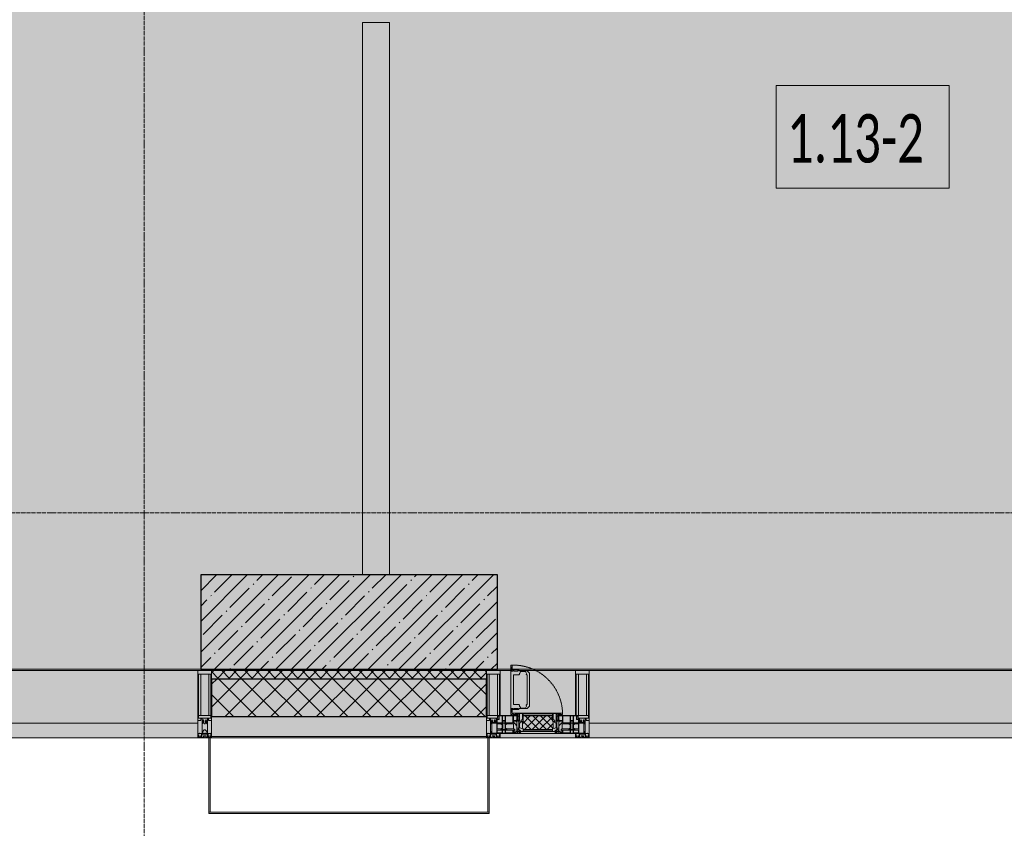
# Model space of a CAD drawing. Header units: millimetres. Extents: x -26894274 to 19789193, y -86687 to 22351.
# Tile 81 of 256: x 69057 to 72707, y -50070 to -47069. Entities that reach past the tile are written whole.
import ezdxf

# ---------------------------------------------------------------- set-up
doc = ezdxf.new("R2010")
doc.units = ezdxf.units.MM
doc.linetypes.add('-D1-02х01', pattern=[3, 2, -1])
doc.linetypes.add('-D1d1-15x02', pattern=[19, 15, -2, 0, -2])
for name, color, linetype, lineweight in [('_0', 7, 'Continuous', 13), ('A-010-A_ROOM', 7, 'Continuous', 18), ('A-200-M_WALL', 7, 'Continuous', 5), ('A-200-M_WALL_INT', 7, 'Continuous', 5), ('A-200-M_WALL_PAT', 7, 'Continuous', 5), ('A-214-M_CURT_WALL', 7, 'Continuous', 5), ('A-215-M_CURT_PANEL', 7, 'Continuous', 5), ('A-230-M_FLOOR', 7, 'Continuous', 5), ('A-280-M_COLUMN', 7, 'Continuous', 5), ('A-314-M_WINDOW', 7, 'Continuous', 5), ('S-280-M_COLUMN', 7, 'Continuous', 5), ('Z-060-M_DETAIL', 7, 'Continuous', 5), ('Оси', 7, 'Continuous', 5)]:
    doc.layers.add(name, color=color, linetype=linetype, lineweight=lineweight)
doc.styles.add('Calibri Light_2', font='Calibri light.ttf', dxfattribs={"width": 0.7, "height": 250})

# ---------------------------------------------------------------- blocks, each defined once
blk = doc.blocks.new('System Panel - A_PAN_Glass-5838532-50_AS_Plan_09')
at = {"layer": 'A-215-M_CURT_PANEL'}
for p, q in [((1305, 55), (-1305, 55)), ((-1305, 55), (-1305, 0)), ((1305, 0), (1305, 55)), ((-1305, 0), (1305, 0))]:
    blk.add_line(p, q, dxfattribs=at)
blk = doc.blocks.new('Rectangular Mullion - R_StandardFrame_50Wx250H-5694969-50_AS_Plan_09')
at = {"layer": 'A-214-M_CURT_WALL'}
blk.add_line((37450, -505), (34990, -505), dxfattribs=at)
blk = doc.blocks.new('A_PAN_Створка - 383мм-V25-50_AS_Plan_09')
at = {"layer": 'A-215-M_CURT_PANEL'}
h = blk.add_hatch(dxfattribs=at)
h.set_pattern_fill('FP_11', color=256, style=0, pattern_type=2)
h.set_pattern_definition([(225, (34800, -754.981), (14.142136, -14.142136), []), (315, (34800, -754.981), (14.142136, 14.142136), [])])
h.paths.add_polyline_path([(-54.5, -31.8), (-54.9, -34.1), (-57.2, -36.4), (-57.2, -60.8), (-54.6, -63.4), (-53.6, -82.7), (54.6, -81.8), (54.6, -63.4), (57.2, -60.8), (57.2, -36.4), (54.9, -34.1), (54.5, -31.8), (45.6, -31.8)])
at = {"layer": 'A-314-M_WINDOW'}
for p, q in [((-67.9, -17), (-171, -17)), ((-171, -17), (-171, -57)), ((-171, -18.5), (-153.5, -18.5)), ((-153.5, -18.5), (-152, -20)), ((-152, -20), (-152, -73.5)), ((-150.5, -17), (-150.5, -29.4)), ((-132.4, -18.6), (-150.5, -18.6)), ((-150.5, -29.4), (-132.4, -29.4)), ((-150.5, -33.6), (-150.5, -68)), ((-136.3, -33.6), (-150.5, -33.6)), ((-137.2, -31), (-135.8, -35)), ((-132.5, -31), (-137.2, -31)), ((-132.1, -36.8), (-135.8, -35)), ((-132.5, -31.9), (-133.4, -33.7)), ((-133.4, -33.7), (-130.1, -35.3)), ((-132.5, -31.9), (-132.5, -31)), ((-132.4, -29.4), (-132.4, -18.6)), ((-131, -18.2), (-131, -29.5)), ((-120.8, -18.2), (-131, -18.2)), ((-131, -29.5), (-120.8, -29.5)), ((-131, -30.9), (-131, -33)), ((-120.8, -30.9), (-131, -30.9)), ((-129.4, -34.6), (-131, -33)), ((-130.1, -35.3), (-129.4, -34.6)), ((-130.1, -35.3), (-130.1, -50.4)), ((-122.4, -34.6), (-120.8, -33)), ((-121.7, -35.3), (-122.4, -34.6)), ((-118.4, -33.7), (-121.7, -35.3)), ((-121.7, -35.3), (-121.7, -50.4)), ((-120.8, -18.2), (-120.8, -29.5)), ((-120.8, -30.9), (-120.8, -33)), ((-119.7, -36.8), (-115.9, -35)), ((-119.3, -18.6), (-92.5, -18.6)), ((-119.3, -29.4), (-119.3, -18.6)), ((-92.5, -29.4), (-119.3, -29.4)), ((-119.3, -31), (-114.6, -31)), ((-119.3, -31.9), (-119.3, -31)), ((-119.3, -31.9), (-118.4, -33.7)), ((-114.6, -31), (-115.9, -35)), ((-94.1, -33.5), (-115.4, -33.5)), ((-89.9, -35.1), (-94.1, -33.5)), ((-92.5, -18.6), (-92.5, -29.4)), ((-90.8, -18.5), (-90.8, -29.4)), ((-87.3, -18.5), (-90.8, -18.5)), ((-90.8, -29.4), (-85.9, -29.4)), ((-89.9, -32.5), (-89.9, -35.1)), ((-85.9, -32.5), (-89.9, -32.5)), ((-89.9, -35.1), (-89.9, -50.9)), ((-87.3, -20.4), (-87.3, -18.5)), ((-87.3, -20.4), (-87.3, -21.9)), ((-84.8, -20.4), (-87.3, -20.4)), ((-87.3, -21.9), (-85.9, -21.9)), ((-85.9, -18.2), (-85.9, -20.4)), ((-75.9, -18.2), (-85.9, -18.2)), ((-85.9, -21.9), (-85.9, -29.4)), ((-85.9, -29.4), (-85.9, -32.5)), ((-83.4, -20.4), (-84.8, -20.4)), ((-70, -33.8), (-83.4, -20.4)), ((-78, -84), (-78, -23.5)), ((-78, -23.5), (-67.9, -23.5)), ((-75.9, -21.5), (-75.9, -18.2)), ((-75.9, -21.5), (-75.9, -23.5)), ((-74.9, -21.5), (-75.9, -21.5)), ((-75.9, -23.5), (-73, -23.5)), ((-74.9, -17.9), (-74.9, -21.5)), ((-68.9, -17.9), (-74.9, -17.9)), ((-67.2, -29.3), (-73, -23.5)), ((-61.4, -23.5), (-70, -32.1)), ((-70, -32.1), (-70, -62.5)), ((-70, -36.8), (-70, -33.8)), ((-68.9, -21.5), (-68.9, -17.9)), ((-67.9, -21.5), (-68.9, -21.5)), ((67.9, -17), (-67.9, -17)), ((-61.4, -23.5), (-67.9, -17)), ((-67.9, -17), (-67.9, -23.5)), ((-67.9, -17), (67.9, -17)), ((-67.9, -21.5), (-67.9, -23.5)), ((-67.9, -23.5), (-64.6, -26.8)), ((-67.9, -23.5), (-64.6, -26.8)), ((-64.6, -26.8), (-67.2, -29.3)), ((-64.6, -26.8), (-61.4, -23.5)), ((61.4, -23.5), (-61.4, -23.5)), ((67.9, -17), (61.4, -23.5)), ((70, -32.1), (61.4, -23.5)), ((61.4, -23.5), (64.6, -26.8)), ((67.9, -23.5), (64.6, -26.8)), ((64.6, -26.8), (67.9, -23.5)), ((64.6, -26.8), (67.2, -29.3)), ((67.2, -29.3), (73, -23.5)), ((67.9, -23.5), (67.9, -17)), ((171, -17), (67.9, -17)), ((67.9, -21.5), (67.9, -23.5)), ((67.9, -21.5), (68.9, -21.5)), ((67.9, -23.5), (78, -23.5)), ((68.9, -17.9), (74.9, -17.9)), ((68.9, -21.5), (68.9, -17.9)), ((70, -33.8), (83.4, -20.4)), ((70, -62.5), (70, -32.1)), ((70, -36.8), (70, -33.8)), ((75.9, -23.5), (73, -23.5)), ((74.9, -17.9), (74.9, -21.5)), ((74.9, -21.5), (75.9, -21.5)), ((75.9, -18.2), (85.9, -18.2)), ((75.9, -21.5), (75.9, -18.2)), ((75.9, -21.5), (75.9, -23.5)), ((78, -23.5), (78, -84)), ((83.4, -20.4), (84.8, -20.4)), ((84.8, -20.4), (87.3, -20.4)), ((85.9, -18.2), (85.9, -20.4)), ((85.9, -21.9), (85.9, -29.4)), ((87.3, -21.9), (85.9, -21.9)), ((85.9, -29.4), (85.9, -32.5)), ((90.8, -29.4), (85.9, -29.4)), ((85.9, -32.5), (89.9, -32.5)), ((87.3, -18.5), (90.8, -18.5)), ((87.3, -20.4), (87.3, -18.5)), ((87.3, -20.4), (87.3, -21.9)), ((89.9, -32.5), (89.9, -35.1)), ((89.9, -35.1), (94.1, -33.5)), ((89.9, -35.1), (89.9, -50.9)), ((90.8, -18.5), (90.8, -29.4)), ((92.5, -18.6), (92.5, -29.4)), ((119.3, -18.6), (92.5, -18.6)), ((92.5, -29.4), (119.3, -29.4)), ((94.1, -33.5), (115.4, -33.5)), ((114.6, -31), (115.9, -35)), ((119.3, -31), (114.6, -31)), ((119.7, -36.8), (115.9, -35)), ((119.3, -31.9), (118.4, -33.7)), ((118.4, -33.7), (121.7, -35.3)), ((119.3, -29.4), (119.3, -18.6)), ((119.3, -31.9), (119.3, -31)), ((120.8, -18.2), (120.8, -29.5)), ((120.8, -18.2), (131, -18.2)), ((131, -29.5), (120.8, -29.5)), ((120.8, -30.9), (120.8, -33)), ((120.8, -30.9), (131, -30.9)), ((122.4, -34.6), (120.8, -33)), ((121.7, -35.3), (122.4, -34.6)), ((121.7, -35.3), (121.7, -50.4)), ((129.4, -34.6), (131, -33)), ((130.1, -35.3), (129.4, -34.6)), ((133.4, -33.7), (130.1, -35.3)), ((130.1, -35.3), (130.1, -50.4)), ((131, -18.2), (131, -29.5)), ((131, -30.9), (131, -33)), ((132.1, -36.8), (135.8, -35)), ((132.4, -18.6), (150.5, -18.6)), ((132.4, -29.4), (132.4, -18.6)), ((150.5, -29.4), (132.4, -29.4)), ((132.5, -31), (137.2, -31)), ((132.5, -31.9), (132.5, -31)), ((132.5, -31.9), (133.4, -33.7)), ((137.2, -31), (135.8, -35)), ((136.3, -33.6), (150.5, -33.6)), ((150.5, -17), (150.5, -29.4)), ((150.5, -33.6), (150.5, -68)), ((153.5, -18.5), (152, -20)), ((152, -20), (152, -73.5)), ((171, -18.5), (153.5, -18.5)), ((171, -57), (171, -17)), ((-171, -55.5), (-152, -55.5)), ((-171, -57), (-156, -57)), ((-153, -60), (-153, -73.5)), ((-136.4, -52.4), (-150.5, -52.4)), ((-150.5, -56.6), (-132.4, -56.6)), ((-150.5, -68), (-143.5, -68)), ((-150.5, -69.5), (-150.5, -73.5)), ((-145, -69.5), (-150.5, -69.5)), ((-145, -69.5), (-145, -79.5)), ((-143.5, -68), (-143.5, -81)), ((-137.2, -54.8), (-135.8, -50.8)), ((-132.5, -54.8), (-137.2, -54.8)), ((-132.1, -49), (-135.8, -50.8)), ((-133.4, -52), (-130.1, -50.4)), ((-132.5, -53.8), (-133.4, -52)), ((-132.5, -53.8), (-132.5, -54.8)), ((-132.4, -56.6), (-132.4, -82.5)), ((-132.1, -49), (-132.1, -36.8)), ((-129.4, -51.1), (-131, -52.7)), ((-131, -55.1), (-131, -52.7)), ((-120.8, -55.1), (-131, -55.1)), ((-131, -56.5), (-131, -62.6)), ((-131, -56.5), (-120.8, -56.5)), ((-120.8, -62.6), (-131, -62.6)), ((-131, -64.6), (-120.8, -64.6)), ((-131, -82.5), (-131, -64.6)), ((-130.1, -50.4), (-129.4, -51.1)), ((-121.7, -50.4), (-122.4, -51.1)), ((-122.4, -51.1), (-120.8, -52.7)), ((-118.4, -52), (-121.7, -50.4)), ((-120.8, -55.1), (-120.8, -52.7)), ((-120.8, -56.5), (-120.8, -62.6)), ((-120.8, -82.5), (-120.8, -64.6)), ((-119.7, -49), (-119.7, -36.8)), ((-119.7, -49), (-115.9, -50.8)), ((-119.3, -53.8), (-118.4, -52)), ((-119.3, -53.8), (-119.3, -54.8)), ((-119.3, -54.8), (-114.6, -54.8)), ((-119.3, -56.6), (-119.3, -82.5)), ((-92.5, -56.6), (-119.3, -56.6)), ((-114.6, -54.8), (-115.9, -50.8)), ((-94.1, -52.5), (-115.3, -52.5)), ((-89.9, -50.9), (-94.1, -52.5)), ((-92.5, -56.6), (-92.5, -82.5)), ((-90.8, -56.6), (-85.9, -56.6)), ((-90.8, -62.7), (-90.8, -56.6)), ((-80.4, -62.7), (-90.8, -62.7)), ((-90.8, -64.6), (-90.8, -82.5)), ((-80.1, -64.6), (-90.8, -64.6)), ((-89.9, -52.2), (-89.9, -50.9)), ((-89.9, -52.2), (-88.6, -53.5)), ((-85.9, -53.5), (-88.6, -53.5)), ((-85.9, -53.5), (-78, -45.6)), ((-85.9, -56.6), (-85.9, -53.5)), ((-80.4, -61.1), (-80.4, -62.7)), ((-78, -61.1), (-80.4, -61.1)), ((-80.1, -66.1), (-80.1, -64.6)), ((-78, -66.1), (-80.1, -66.1)), ((-78, -36.8), (-70, -36.8)), ((-78, -45.6), (-78, -36.8)), ((-78, -66.1), (-78, -61.1)), ((-70, -62.5), (-73.9, -62.5)), ((-73.9, -62.5), (-73.9, -87.5)), ((78, -36.8), (70, -36.8)), ((73.9, -62.5), (70, -62.5)), ((73.9, -87.5), (73.9, -62.5)), ((78, -45.6), (78, -36.8)), ((85.9, -53.5), (78, -45.6)), ((78, -61.1), (80.4, -61.1)), ((78, -66.1), (78, -61.1)), ((78, -66.1), (80.1, -66.1)), ((80.1, -64.6), (90.8, -64.6)), ((80.1, -66.1), (80.1, -64.6)), ((80.4, -61.1), (80.4, -62.7)), ((80.4, -62.7), (90.8, -62.7)), ((85.9, -53.5), (88.6, -53.5)), ((85.9, -56.6), (85.9, -53.5)), ((90.8, -56.6), (85.9, -56.6)), ((89.9, -52.2), (88.6, -53.5)), ((89.9, -50.9), (94.1, -52.5)), ((89.9, -52.2), (89.9, -50.9)), ((90.8, -62.7), (90.8, -56.6)), ((90.8, -64.6), (90.8, -82.5)), ((92.5, -56.6), (119.3, -56.6)), ((92.5, -56.6), (92.5, -82.5)), ((94.1, -52.5), (115.3, -52.5)), ((114.6, -54.8), (115.9, -50.8)), ((119.3, -54.8), (114.6, -54.8)), ((119.7, -49), (115.9, -50.8)), ((118.4, -52), (121.7, -50.4)), ((119.3, -53.8), (118.4, -52)), ((119.3, -53.8), (119.3, -54.8)), ((119.3, -56.6), (119.3, -82.5)), ((119.7, -49), (119.7, -36.8)), ((122.4, -51.1), (120.8, -52.7)), ((120.8, -55.1), (120.8, -52.7)), ((120.8, -55.1), (131, -55.1)), ((120.8, -56.5), (120.8, -62.6)), ((131, -56.5), (120.8, -56.5)), ((120.8, -62.6), (131, -62.6)), ((120.8, -82.5), (120.8, -64.6)), ((131, -64.6), (120.8, -64.6)), ((121.7, -50.4), (122.4, -51.1)), ((130.1, -50.4), (129.4, -51.1)), ((129.4, -51.1), (131, -52.7)), ((133.4, -52), (130.1, -50.4)), ((131, -55.1), (131, -52.7)), ((131, -56.5), (131, -62.6)), ((131, -82.5), (131, -64.6)), ((132.1, -49), (132.1, -36.8)), ((132.1, -49), (135.8, -50.8)), ((150.5, -56.6), (132.4, -56.6)), ((132.4, -56.6), (132.4, -82.5)), ((132.5, -53.8), (133.4, -52)), ((132.5, -53.8), (132.5, -54.8)), ((132.5, -54.8), (137.2, -54.8)), ((137.2, -54.8), (135.8, -50.8)), ((136.4, -52.4), (150.5, -52.4)), ((143.5, -68), (143.5, -81)), ((150.5, -68), (143.5, -68)), ((145, -69.5), (150.5, -69.5)), ((145, -69.5), (145, -79.5)), ((150.5, -69.5), (150.5, -73.5)), ((171, -55.5), (152, -55.5)), ((153, -73.5), (153, -60)), ((156, -57), (171, -57)), ((-153, -73.5), (-150, -73.5)), ((-150, -73.5), (-150, -84)), ((-150, -84), (-78, -84)), ((-148.5, -81), (-148.5, -82.5)), ((-143.5, -81), (-148.5, -81)), ((-148.5, -82.5), (-132.4, -82.5)), ((-131, -82.5), (-120.8, -82.5)), ((-119.3, -82.5), (-92.5, -82.5)), ((-73.9, -87.5), (-91.5, -87.5)), ((-91.5, -87.5), (-91.5, -92)), ((-91.5, -92), (91.5, -92)), ((-90.8, -82.5), (-79.5, -82.5)), ((-78, -84), (-85, -84)), ((-85, -84), (-85, -87.5)), ((-85, -87.5), (-78, -87.5)), ((-79.5, -80.6), (-78, -80.6)), ((-79.5, -82.5), (-79.5, -80.6)), ((-78, -87.5), (-78, -84)), ((-78, -84), (-73.9, -84)), ((73.9, -84), (78, -84)), ((91.5, -87.5), (73.9, -87.5)), ((79.5, -80.6), (78, -80.6)), ((78, -87.5), (78, -84)), ((78, -84), (85, -84)), ((78, -84), (150, -84)), ((85, -87.5), (78, -87.5)), ((79.5, -82.5), (79.5, -80.6)), ((90.8, -82.5), (79.5, -82.5)), ((85, -84), (85, -87.5)), ((91.5, -92), (91.5, -87.5)), ((119.3, -82.5), (92.5, -82.5)), ((131, -82.5), (120.8, -82.5)), ((148.5, -82.5), (132.4, -82.5)), ((143.5, -81), (148.5, -81)), ((148.5, -81), (148.5, -82.5)), ((150, -84), (150, -73.5)), ((150, -73.5), (153, -73.5))]:
    blk.add_line(p, q, dxfattribs=at)
for centre, start, end in [((-156, -60), 0, 90), ((156, -60), 90, 180)]:
    blk.add_arc(centre, 3, start, end, dxfattribs=at)
at = {"layer": 'A-314-M_WINDOW', "linetype": '-D1-02х01'}
blk.add_arc((91.4, -87.5), 183, 181.4091, 271.1445, dxfattribs=at)
at = {"layer": 'Z-060-M_DETAIL'}
for p, q in [((-70, -32.1), (-61.4, -23.5)), ((-70, -62.5), (-70, -32.1)), ((-65.7, -37.4), (-60.8, -34.7)), ((61.4, -23.5), (-61.4, -23.5)), ((-60.8, -34.7), (-57.3, -35.9)), ((-55.2, -33.8), (-57.3, -35.9)), ((-54.9, -34.1), (-57.2, -36.4)), ((-57.2, -36.4), (-57.2, -60.8)), ((-55.2, -33.8), (-54.8, -31.5)), ((-54.9, -25.8), (-53.9, -24.8)), ((-54.9, -29.5), (-54.9, -25.8)), ((-53.9, -30.5), (-54.9, -29.5)), ((-54.5, -31.8), (-54.9, -34.1)), ((0, -31.5), (-54.8, -31.5)), ((54.5, -31.8), (-54.5, -31.8)), ((-53.9, -24.8), (53.9, -24.8)), ((53.9, -30.5), (-53.9, -30.5)), ((0, -31.5), (54.8, -31.5)), ((54.9, -25.8), (53.9, -24.8)), ((53.9, -30.5), (54.9, -29.5)), ((54.9, -34.1), (54.5, -31.8)), ((55.2, -33.8), (54.8, -31.5)), ((54.9, -29.5), (54.9, -25.8)), ((57.2, -36.4), (54.9, -34.1)), ((55.2, -33.8), (57.3, -35.9)), ((57.2, -60.8), (57.2, -36.4)), ((60.8, -34.7), (57.3, -35.9)), ((65.7, -37.4), (60.8, -34.7)), ((70, -32.1), (61.4, -23.5)), ((70, -62.5), (70, -32.1)), ((-73.9, -62.5), (-70, -62.5)), ((-73.9, -87.5), (-73.9, -62.5)), ((-69.4, -66.5), (-73.9, -66.5)), ((-69.4, -81.5), (-69.4, -66.5)), ((-61.7, -62.5), (-67.9, -62.5)), ((-67.9, -62.5), (-67.9, -89.3)), ((-67.8, -38.3), (-65.7, -37.4)), ((-67.8, -55.7), (-67.8, -38.3)), ((-66, -56.5), (-67.8, -55.7)), ((-66, -56.5), (-62, -59.1)), ((-62, -59.1), (-60.7, -61)), ((-61.7, -64.9), (-61.7, -62.5)), ((-60.1, -67.7), (-61.7, -64.9)), ((-60.7, -61), (-57.4, -61)), ((-56.4, -67.7), (-60.1, -67.7)), ((-57.4, -61), (-54.9, -63.5)), ((-57.2, -60.8), (-54.6, -63.4)), ((-56.4, -89.4), (-56.4, -67.7)), ((-54.9, -63.5), (-54.9, -81.9)), ((-54.6, -63.4), (-54.6, -81.8)), ((54.6, -63.4), (57.2, -60.8)), ((54.6, -81.8), (54.6, -63.4)), ((57.4, -61), (54.9, -63.5)), ((54.9, -63.5), (54.9, -81.9)), ((56.4, -67.7), (60.1, -67.7)), ((56.4, -89.4), (56.4, -67.7)), ((60.7, -61), (57.4, -61)), ((60.1, -67.7), (61.7, -64.9)), ((62, -59.1), (60.7, -61)), ((61.7, -62.5), (67.9, -62.5)), ((61.7, -64.9), (61.7, -62.5)), ((66, -56.5), (62, -59.1)), ((67.8, -38.3), (65.7, -37.4)), ((66, -56.5), (67.8, -55.7)), ((67.8, -55.7), (67.8, -38.3)), ((67.9, -62.5), (67.9, -89.3)), ((69.4, -66.5), (73.9, -66.5)), ((69.4, -81.5), (69.4, -66.5)), ((73.9, -62.5), (70, -62.5)), ((73.9, -87.5), (73.9, -62.5)), ((-91.5, -87.5), (-73.9, -87.5)), ((-91.5, -92), (-91.5, -87.5)), ((-91.5, -92), (91.5, -92)), ((-83.4, -90.3), (-83.4, -87.5)), ((-83.4, -90.3), (-69.4, -90.3)), ((-73.9, -81.5), (-69.4, -81.5)), ((-69.4, -85.5), (-73.9, -85.5)), ((-69.4, -90.3), (-69.4, -85.5)), ((-67.9, -89.3), (-66.9, -90.3)), ((-66.9, -90.3), (-57.4, -90.3)), ((-57.4, -90.3), (-56.4, -89.4)), ((-54.9, -81.9), (-53.8, -83)), ((-54.9, -85.6), (-53.9, -84.6)), ((-54.9, -89.3), (-54.9, -85.6)), ((-53.9, -90.3), (-54.9, -89.3)), ((-54.6, -81.8), (-53.6, -82.7)), ((-53.9, -84.6), (53.9, -84.6)), ((53.9, -90.3), (-53.9, -90.3)), ((53.8, -83), (-53.8, -83)), ((-53.6, -82.7), (53.6, -82.7)), ((53.6, -82.7), (54.6, -81.8)), ((54.9, -81.9), (53.8, -83)), ((54.9, -85.6), (53.9, -84.6)), ((53.9, -90.3), (54.9, -89.3)), ((54.9, -89.3), (54.9, -85.6)), ((57.4, -90.3), (56.4, -89.4)), ((66.9, -90.3), (57.4, -90.3)), ((67.9, -89.3), (66.9, -90.3)), ((73.9, -81.5), (69.4, -81.5)), ((69.4, -85.5), (73.9, -85.5)), ((69.4, -90.3), (69.4, -85.5)), ((83.4, -90.3), (69.4, -90.3)), ((91.5, -87.5), (73.9, -87.5)), ((83.4, -90.3), (83.4, -87.5)), ((91.5, -92), (91.5, -87.5))]:
    blk.add_line(p, q, dxfattribs=at)
at = {"layer": 'Z-060-M_DETAIL', "color": 9, "true_color": 0xc8c8c8}
for p, q in [((39.7, -109), (31.1, -117.6)), ((70.1, -109), (39.7, -109)), ((70.1, -105.1), (70.1, -109)), ((95.1, -105.1), (70.1, -105.1)), ((74.1, -109.6), (74.1, -105.1)), ((89.1, -105.1), (89.1, -109.6)), ((93.1, -109.6), (93.1, -105.1)), ((95.1, -87.5), (95.1, -105.1)), ((99.6, -87.5), (95.1, -87.5)), ((97.9, -95.6), (95.1, -95.6)), ((97.9, -95.6), (97.9, -109.6)), ((99.6, -270.5), (99.6, -87.5)), ((31.1, -117.6), (31.1, -240.4)), ((41.4, -123.8), (39.1, -124.2)), ((39.1, -179), (39.1, -124.2)), ((41.4, -123.8), (43.5, -121.7)), ((45, -113.3), (42.3, -118.2)), ((42.3, -118.2), (43.5, -121.7)), ((45.9, -111.2), (45, -113.3)), ((63.3, -111.2), (45.9, -111.2)), ((64.1, -113), (63.3, -111.2)), ((64.1, -113), (66.7, -117)), ((66.7, -117), (68.6, -118.3)), ((68.6, -118.3), (68.6, -121.6)), ((68.6, -121.6), (71.1, -124.1)), ((71.1, -124.1), (89.5, -124.1)), ((89.1, -109.6), (74.1, -109.6)), ((89.5, -124.1), (90.6, -125.2)), ((90.6, -125.2), (90.6, -232.8)), ((97.9, -109.6), (93.1, -109.6)), ((39.1, -179), (39.1, -233.8)), ((39.7, -249), (31.1, -240.4)), ((41.4, -234.2), (39.1, -233.8)), ((70.1, -249), (39.7, -249)), ((41.4, -234.2), (43.5, -236.3)), ((42.3, -239.8), (43.5, -236.3)), ((45, -244.7), (42.3, -239.8)), ((45.9, -246.8), (45, -244.7)), ((63.3, -246.8), (45.9, -246.8)), ((64.1, -245), (63.3, -246.8)), ((64.1, -245), (66.7, -241)), ((66.7, -241), (68.6, -239.7)), ((68.6, -236.4), (71.1, -233.9)), ((68.6, -239.7), (68.6, -236.4)), ((70.1, -252.9), (70.1, -249)), ((95.1, -252.9), (70.1, -252.9)), ((71.1, -233.9), (89.5, -233.9)), ((74.1, -248.4), (74.1, -252.9)), ((89.1, -248.4), (74.1, -248.4)), ((89.1, -252.9), (89.1, -248.4)), ((89.5, -233.9), (90.6, -232.8)), ((93.1, -248.4), (93.1, -252.9)), ((97.9, -248.4), (93.1, -248.4)), ((95.1, -270.5), (95.1, -252.9)), ((97.9, -262.4), (97.9, -248.4)), ((97.9, -262.4), (95.1, -262.4)), ((99.6, -270.5), (95.1, -270.5))]:
    blk.add_line(p, q, dxfattribs=at)
blk = doc.blocks.new('Rectangular Mullion - R_StandardFrame_50Wx250H-V26-50_AS_Plan_09')
at = {"layer": 'A-214-M_CURT_WALL'}
for p, q in [((34660, -505), (34700.4, -505)), ((34729.9, -505), (34940, -505)), ((34660, -755), (34940, -755))]:
    blk.add_line(p, q, dxfattribs=at)
blk = doc.blocks.new('Rectangular Mullion - 50Wx250H-V27-50_AS_Plan_09')
at = {"layer": 'Z-060-M_DETAIL'}
for p, q in [((-25, 84), (-25, 250)), ((-25, 250), (0, 250)), ((-23, 237.3), (0, 237.3)), ((-23, 237.3), (-23, 84)), ((-14.9, 84), (-14.9, 237.3)), ((25, 250), (0, 250)), ((23, 237.3), (0, 237.3)), ((14.9, 84), (14.9, 237.3)), ((23, 237.3), (23, 73.6)), ((25, 65.2), (25, 250)), ((0, 84), (-15, 84)), ((-0.5, 73.6), (-15, 73.6)), ((0, 84), (23, 84)), ((0.5, 73.6), (23, 73.6)), ((-10, 71.3), (-12, 71.3)), ((-10, 57.4), (-10, 71.3)), ((-7, 65.2), (-5.9, 67.3)), ((-7, 65.2), (-7, 57)), ((-4.1, 67.3), (-5.9, 67.3)), ((-4.1, 67.3), (-2.9, 65.1)), ((-2.9, 65.1), (-2.9, 57)), ((4.1, 67.3), (2.9, 65.1)), ((2.9, 65.1), (2.9, 57)), ((4.1, 67.3), (5.9, 67.3)), ((7, 65.2), (5.9, 67.3)), ((7, 65.2), (7, 54.7)), ((8.7, 53), (7, 54.7)), ((8.7, 53), (10, 53)), ((10, 71.3), (14, 71.3)), ((10, 53), (10, 71.3)), ((10, 53), (10, 17)), ((14, 71.3), (14, 65.2)), ((14, 65.2), (25, 65.2)), ((-23.8, 14.6), (-25, 14.2)), ((-25, 0), (-25, 14.2)), ((-23.8, 17), (-23.8, 14.6)), ((-22.5, 10.6), (-23.8, 14.6)), ((-22.5, 10.6), (-23.7, 9.9)), ((-23.7, 1.3), (-23.7, 9.9)), ((-23.7, 1.3), (-11.8, 1.3)), ((-23.2, 10.2), (-22.5, 8)), ((-22.5, 8), (-22.5, 4.5)), ((-21.3, 4.5), (-22.5, 4.5)), ((-22.3, 17), (-22.3, 16)), ((-22.3, 16), (-21.3, 16)), ((-19.9, 17), (-21.3, 16)), ((-21.3, 4.5), (-21.3, 6.5)), ((-21.3, 6.5), (-14.2, 6.5)), ((-7.4, 16.6), (-18.4, 16.6)), ((-14.2, 6.5), (-14.2, 4.5)), ((-13.2, 4.5), (-14.2, 4.5)), ((-13.2, 4.5), (-12.2, 7.2)), ((-12.7, 7.6), (-11.3, 11.4)), ((-12.7, 7.6), (-11.8, 6.9)), ((-12.2, 9), (-12.2, 14.8)), ((-12.2, 14.8), (0, 14.8)), ((-11.8, 1.3), (-11.8, 6.9)), ((-10.5, 11.2), (-11.3, 11.4)), ((-10.5, 1.5), (-10.5, 11.2)), ((-4.8, 1.5), (-10.5, 1.5)), ((0, 8), (-4.8, 8)), ((-4.8, 1.5), (-4.8, 8)), ((-2.6, 16.8), (0, 16.8)), ((2.6, 16.8), (0, 16.8)), ((0, 14.8), (0, 16.8)), ((0, 14.8), (0, 16.8)), ((12.2, 14.8), (0, 14.8)), ((0, 0), (0, 8)), ((0, 8), (4.8, 8)), ((0, 0), (0, 8)), ((4.8, 1.5), (4.8, 8)), ((4.8, 1.5), (10.5, 1.5)), ((8.5, 23), (6, 25.5)), ((6, 18), (7.4, 18)), ((7.4, 18), (7.4, 16.6)), ((7.4, 16.6), (18.4, 16.6)), ((7.5, 18.5), (8.5, 18.5)), ((7.5, 17), (7.5, 18.5)), ((10, 17), (7.5, 17)), ((8.5, 18.5), (8.5, 23)), ((10.5, 11.2), (11.3, 11.4)), ((10.5, 1.5), (10.5, 11.2)), ((12.7, 7.6), (11.3, 11.4)), ((12.7, 7.6), (11.8, 6.9)), ((11.8, 1.3), (11.8, 6.9)), ((23.7, 1.3), (11.8, 1.3)), ((12.2, 9), (12.2, 14.8)), ((13.2, 4.5), (12.2, 7.2)), ((13.2, 4.5), (14.2, 4.5)), ((21.3, 6.5), (14.2, 6.5)), ((14.2, 6.5), (14.2, 4.5)), ((18.4, 16.6), (19, 17.6)), ((19, 17.6), (21.3, 16)), ((22.3, 16), (21.3, 16)), ((21.3, 4.5), (21.3, 6.5)), ((21.3, 4.5), (22.5, 4.5)), ((22.3, 17), (22.3, 16)), ((22.3, 17), (23.8, 17)), ((22.5, 10.6), (23.8, 14.6)), ((22.5, 10.6), (23.7, 9.9)), ((23.2, 10.2), (22.5, 8)), ((22.5, 8), (22.5, 4.5)), ((23.7, 1.3), (23.7, 9.9)), ((23.8, 17), (23.8, 14.6)), ((23.8, 14.6), (25, 14.2)), ((25, 0), (25, 14.2)), ((-25, 0), (0, 0)), ((25, 0), (0, 0))]:
    blk.add_line(p, q, dxfattribs=at)
for centre, start, end in [((-0.5, 73.1), 360, 90), ((0.5, 73.1), 90, 180)]:
    blk.add_arc(centre, 0.5, start, end, dxfattribs=at)
blk = doc.blocks.new('Rectangular Mullion - R_StandardFrame_50Wx250H-3548423-50_AS_Plan_09')
at = {"layer": 'A-214-M_CURT_WALL', "lineweight": 9}
for p, q in [((-25, -17), (-25, 0)), ((-25, 0), (25, 0)), ((25, 0), (25, -250)), ((-25, -250), (-25, -84)), ((25, -250), (-25, -250))]:
    blk.add_line(p, q, dxfattribs=at)
blk = doc.blocks.new('System Panel - A_PAN_Glass-3811965-50_AS_Plan_09')
at = {"layer": 'A-215-M_CURT_PANEL'}
for p, q in [((825, 55), (-825, 55)), ((-825, 55), (-825, 0)), ((825, 0), (825, 55)), ((-825, 0), (825, 0))]:
    blk.add_line(p, q, dxfattribs=at)
blk = doc.blocks.new('Rectangular Mullion - R_StandardFrame_50Wx250H-3725449-50_AS_Plan_09')
at = {"layer": 'A-214-M_CURT_WALL'}
blk.add_line((33540, -505), (31890, -505), dxfattribs=at)
blk = doc.blocks.new('Rectangular Mullion - 50Wx250H-2623690-50_AS_Plan_09')
at = {"layer": 'Z-060-M_DETAIL'}
for p, q in [((-25, 65.2), (-25, 250)), ((-25, 250), (0, 250)), ((-23, 237.3), (0, 237.3)), ((-23, 237.3), (-23, 73.6)), ((-14.9, 84), (-14.9, 237.3)), ((25, 250), (0, 250)), ((23, 237.3), (0, 237.3)), ((14.9, 84), (14.9, 237.3)), ((23, 237.3), (23, 73.6)), ((25, 65.2), (25, 250)), ((0, 84), (-23, 84)), ((-0.5, 73.6), (-23, 73.6)), ((0, 84), (23, 84)), ((0.5, 73.6), (23, 73.6)), ((-14, 65.2), (-25, 65.2)), ((-14, 71.3), (-14, 65.2)), ((-10, 71.3), (-14, 71.3)), ((-10, 53), (-10, 71.3)), ((-8.7, 53), (-10, 53)), ((-10, 53), (-10, 17)), ((-8.7, 53), (-7, 54.7)), ((-7, 65.2), (-5.9, 67.3)), ((-7, 65.2), (-7, 54.7)), ((-4.1, 67.3), (-5.9, 67.3)), ((-4.1, 67.3), (-2.9, 65.1)), ((-2.9, 65.1), (-2.9, 54.6)), ((-1.3, 53), (-2.9, 54.6)), ((0, 53), (-1.3, 53)), ((0, 53), (1.3, 53)), ((1.3, 53), (2.9, 54.6)), ((4.1, 67.3), (2.9, 65.1)), ((2.9, 65.1), (2.9, 54.6)), ((4.1, 67.3), (5.9, 67.3)), ((7, 65.2), (5.9, 67.3)), ((7, 65.2), (7, 54.7)), ((8.7, 53), (7, 54.7)), ((8.7, 53), (10, 53)), ((10, 71.3), (14, 71.3)), ((10, 53), (10, 71.3)), ((10, 53), (10, 17)), ((14, 71.3), (14, 65.2)), ((14, 65.2), (25, 65.2)), ((-23.8, 14.6), (-25, 14.2)), ((-25, 0), (-25, 14.2)), ((-22.3, 17), (-23.8, 17)), ((-23.8, 17), (-23.8, 14.6)), ((-22.5, 10.6), (-23.8, 14.6)), ((-22.5, 10.6), (-23.7, 9.9)), ((-23.7, 1.3), (-23.7, 9.9)), ((-23.7, 1.3), (-11.8, 1.3)), ((-23.2, 10.2), (-22.5, 8)), ((-22.5, 8), (-22.5, 4.5)), ((-21.3, 4.5), (-22.5, 4.5)), ((-22.3, 17), (-22.3, 16)), ((-22.3, 16), (-21.3, 16)), ((-19, 17.6), (-21.3, 16)), ((-21.3, 4.5), (-21.3, 6.5)), ((-21.3, 6.5), (-14.2, 6.5)), ((-18.4, 16.6), (-19, 17.6)), ((-7.4, 16.6), (-18.4, 16.6)), ((-14.2, 6.5), (-14.2, 4.5)), ((-13.2, 4.5), (-14.2, 4.5)), ((-13.2, 4.5), (-12.2, 7.2)), ((-12.7, 7.6), (-11.3, 11.4)), ((-12.7, 7.6), (-11.8, 6.9)), ((-12.2, 9), (-12.2, 14.8)), ((-12.2, 14.8), (0, 14.8)), ((-11.8, 1.3), (-11.8, 6.9)), ((-10.5, 11.2), (-11.3, 11.4)), ((-10.5, 1.5), (-10.5, 11.2)), ((-4.8, 1.5), (-10.5, 1.5)), ((-10, 17), (-7.5, 17)), ((-8.5, 23), (-1.5, 30)), ((-8.5, 18.5), (-8.5, 23)), ((-7.5, 18.5), (-8.5, 18.5)), ((-7.5, 17), (-7.5, 18.5)), ((-7.4, 18), (-7.4, 16.6)), ((-2.6, 18), (-7.4, 18)), ((0, 8), (-4.8, 8)), ((-4.8, 1.5), (-4.8, 8)), ((-2.6, 18), (-2.6, 16.8)), ((-2.6, 16.8), (0, 16.8)), ((-1.5, 30), (0, 30)), ((1.5, 30), (0, 30)), ((2.6, 16.8), (0, 16.8)), ((0, 14.8), (0, 16.8)), ((0, 14.8), (0, 16.8)), ((12.2, 14.8), (0, 14.8)), ((0, 0), (0, 8)), ((0, 8), (4.8, 8)), ((0, 0), (0, 8)), ((8.5, 23), (1.5, 30)), ((2.6, 18), (2.6, 16.8)), ((2.6, 18), (7.4, 18)), ((4.8, 1.5), (4.8, 8)), ((4.8, 1.5), (10.5, 1.5)), ((7.4, 18), (7.4, 16.6)), ((7.4, 16.6), (18.4, 16.6)), ((7.5, 18.5), (8.5, 18.5)), ((7.5, 17), (7.5, 18.5)), ((10, 17), (7.5, 17)), ((8.5, 18.5), (8.5, 23)), ((10.5, 11.2), (11.3, 11.4)), ((10.5, 1.5), (10.5, 11.2)), ((12.7, 7.6), (11.3, 11.4)), ((12.7, 7.6), (11.8, 6.9)), ((11.8, 1.3), (11.8, 6.9)), ((23.7, 1.3), (11.8, 1.3)), ((12.2, 9), (12.2, 14.8)), ((13.2, 4.5), (12.2, 7.2)), ((13.2, 4.5), (14.2, 4.5)), ((21.3, 6.5), (14.2, 6.5)), ((14.2, 6.5), (14.2, 4.5)), ((18.4, 16.6), (19, 17.6)), ((19, 17.6), (21.3, 16)), ((22.3, 16), (21.3, 16)), ((21.3, 4.5), (21.3, 6.5)), ((21.3, 4.5), (22.5, 4.5)), ((22.3, 17), (22.3, 16)), ((22.3, 17), (23.8, 17)), ((22.5, 10.6), (23.8, 14.6)), ((22.5, 10.6), (23.7, 9.9)), ((23.2, 10.2), (22.5, 8)), ((22.5, 8), (22.5, 4.5)), ((23.7, 1.3), (23.7, 9.9)), ((23.8, 17), (23.8, 14.6)), ((23.8, 14.6), (25, 14.2)), ((25, 0), (25, 14.2)), ((-25, 0), (0, 0)), ((25, 0), (0, 0))]:
    blk.add_line(p, q, dxfattribs=at)
for centre, start, end in [((-0.5, 73.1), 360, 90), ((0.5, 73.1), 90, 180)]:
    blk.add_arc(centre, 0.5, start, end, dxfattribs=at)
blk = doc.blocks.new('Rectangular Mullion - R_StandardFrame_50Wx250H-3812575-50_AS_Plan_09')
at = {"layer": 'A-214-M_CURT_WALL', "lineweight": 9}
for p, q in [((-50, -250), (-50, 0)), ((-50, 0), (0, 0)), ((0, 0), (0, -250)), ((0, -250), (-50, -250))]:
    blk.add_line(p, q, dxfattribs=at)
blk = doc.blocks.new('Rectangular Mullion - 50Wx250H-V70-50_AS_Plan_09')
at = {"layer": 'Z-060-M_DETAIL'}
for p, q in [((-25, 65.2), (-25, 250)), ((-25, 250), (0, 250)), ((-23, 237.3), (0, 237.3)), ((-23, 237.3), (-23, 73.6)), ((-14.9, 84), (-14.9, 237.3)), ((25, 250), (0, 250)), ((23, 237.3), (0, 237.3)), ((14.9, 84), (14.9, 237.3)), ((23, 237.3), (23, 84)), ((25, 84), (25, 250)), ((0, 84), (-23, 84)), ((-0.5, 73.6), (-23, 73.6)), ((0, 84), (15, 84)), ((0.5, 73.6), (15, 73.6)), ((-14, 65.2), (-25, 65.2)), ((-14, 71.3), (-14, 65.2)), ((-10, 71.3), (-14, 71.3)), ((-10, 53), (-10, 71.3)), ((-8.7, 53), (-10, 53)), ((-10, 53), (-10, 17)), ((-8.7, 53), (-7, 54.7)), ((-7, 65.2), (-5.9, 67.3)), ((-7, 65.2), (-7, 54.7)), ((-4.1, 67.3), (-5.9, 67.3)), ((-4.1, 67.3), (-2.9, 65.1)), ((-2.9, 65.1), (-2.9, 57)), ((4.1, 67.3), (2.9, 65.1)), ((2.9, 65.1), (2.9, 57)), ((4.1, 67.3), (5.9, 67.3)), ((7, 65.2), (5.9, 67.3)), ((7, 65.2), (7, 57)), ((10, 71.3), (12, 71.3)), ((10, 57.4), (10, 71.3)), ((-23.8, 14.6), (-25, 14.2)), ((-25, 0), (-25, 14.2)), ((-22.3, 17), (-23.8, 17)), ((-23.8, 17), (-23.8, 14.6)), ((-22.5, 10.6), (-23.8, 14.6)), ((-22.5, 10.6), (-23.7, 9.9)), ((-23.7, 1.3), (-23.7, 9.9)), ((-23.7, 1.3), (-11.8, 1.3)), ((-23.2, 10.2), (-22.5, 8)), ((-22.5, 8), (-22.5, 4.5)), ((-21.3, 4.5), (-22.5, 4.5)), ((-22.3, 17), (-22.3, 16)), ((-22.3, 16), (-21.3, 16)), ((-19, 17.6), (-21.3, 16)), ((-21.3, 4.5), (-21.3, 6.5)), ((-21.3, 6.5), (-14.2, 6.5)), ((-18.4, 16.6), (-19, 17.6)), ((-7.4, 16.6), (-18.4, 16.6)), ((-14.2, 6.5), (-14.2, 4.5)), ((-13.2, 4.5), (-14.2, 4.5)), ((-13.2, 4.5), (-12.2, 7.2)), ((-12.7, 7.6), (-11.3, 11.4)), ((-12.7, 7.6), (-11.8, 6.9)), ((-12.2, 9), (-12.2, 14.8)), ((-12.2, 14.8), (0, 14.8)), ((-11.8, 1.3), (-11.8, 6.9)), ((-10.5, 11.2), (-11.3, 11.4)), ((-10.5, 1.5), (-10.5, 11.2)), ((-4.8, 1.5), (-10.5, 1.5)), ((-10, 17), (-7.5, 17)), ((-8.5, 23), (-6, 25.5)), ((-8.5, 18.5), (-8.5, 23)), ((-7.5, 18.5), (-8.5, 18.5)), ((-7.5, 17), (-7.5, 18.5)), ((-7.4, 18), (-7.4, 16.6)), ((-6, 18), (-7.4, 18)), ((0, 8), (-4.8, 8)), ((-4.8, 1.5), (-4.8, 8)), ((-2.6, 16.8), (0, 16.8)), ((2.6, 16.8), (0, 16.8)), ((0, 14.8), (0, 16.8)), ((0, 14.8), (0, 16.8)), ((12.2, 14.8), (0, 14.8)), ((0, 0), (0, 8)), ((0, 8), (4.8, 8)), ((0, 0), (0, 8)), ((4.8, 1.5), (4.8, 8)), ((4.8, 1.5), (10.5, 1.5)), ((7.4, 16.6), (18.4, 16.6)), ((10.5, 11.2), (11.3, 11.4)), ((10.5, 1.5), (10.5, 11.2)), ((12.7, 7.6), (11.3, 11.4)), ((12.7, 7.6), (11.8, 6.9)), ((11.8, 1.3), (11.8, 6.9)), ((23.7, 1.3), (11.8, 1.3)), ((12.2, 9), (12.2, 14.8)), ((13.2, 4.5), (12.2, 7.2)), ((13.2, 4.5), (14.2, 4.5)), ((21.3, 6.5), (14.2, 6.5)), ((14.2, 6.5), (14.2, 4.5)), ((19.9, 17), (21.3, 16)), ((22.3, 16), (21.3, 16)), ((21.3, 4.5), (21.3, 6.5)), ((21.3, 4.5), (22.5, 4.5)), ((22.3, 17), (22.3, 16)), ((22.5, 10.6), (23.8, 14.6)), ((22.5, 10.6), (23.7, 9.9)), ((23.2, 10.2), (22.5, 8)), ((22.5, 8), (22.5, 4.5)), ((23.7, 1.3), (23.7, 9.9)), ((23.8, 17), (23.8, 14.6)), ((23.8, 14.6), (25, 14.2)), ((25, 0), (25, 14.2)), ((-25, 0), (0, 0)), ((25, 0), (0, 0))]:
    blk.add_line(p, q, dxfattribs=at)
for centre, start, end in [((-0.5, 73.1), 360, 90), ((0.5, 73.1), 90, 180)]:
    blk.add_arc(centre, 0.5, start, end, dxfattribs=at)
blk = doc.blocks.new('Rectangular Mullion - R_StandardFrame_50Wx250H-3548768-50_AS_Plan_09')
at = {"layer": 'A-214-M_CURT_WALL', "lineweight": 9}
for p, q in [((0, 0), (-50, 0)), ((-50, 0), (-50, -17)), ((0, -250), (0, 0)), ((-50, -84), (-50, -250)), ((-50, -250), (0, -250))]:
    blk.add_line(p, q, dxfattribs=at)
blk = doc.blocks.new('RST_AR_KMN_R22_B1_FCD_rvt-1-50_AS_Plan_09')
at = {"layer": 'A-200-M_WALL_PAT'}
h = blk.add_hatch(dxfattribs=at)
h.set_pattern_fill('FP_4', color=256, style=0, pattern_type=2)
h.set_pattern_definition([(45, (0, 0), (-21.213203, 21.213203), []), (135, (0, 0), (-21.213203, -21.213203), [])])
h.paths.add_polyline_path([(34393.5, -535), (34610, -535), (34610, -505), (33590, -505), (33590, -535), (34032.5, -535)])
h = blk.add_hatch(dxfattribs=at)
h.set_pattern_fill('FP_5', color=256, style=0, pattern_type=2)
h.set_pattern_definition([(45, (0, 0), (-42.42641, 42.42641), []), (135, (0, 0), (-42.42641, -42.42641), [])])
h.paths.add_polyline_path([(33590, -675), (34610, -675), (34610, -535), (33590, -535)])
at = {"layer": 'A-200-M_WALL'}
for p, q in [((34610, -505), (33590, -505)), ((33590, -505), (33590, -535)), ((34610, -535), (34610, -505)), ((33590, -675), (33590, -750)), ((34610, -750), (34610, -675)), ((33590, -750), (33590, -755)), ((33590, -750), (34610, -750)), ((33590, -755), (34610, -755)), ((34610, -755), (34610, -750))]:
    blk.add_line(p, q, dxfattribs=at)
at = {"layer": 'A-200-M_WALL', "lineweight": 25}
for p, q in [((33590, -535), (33590, -675)), ((33590, -535), (34610, -535)), ((34610, -675), (34610, -535)), ((33590, -675), (34610, -675))]:
    blk.add_line(p, q, dxfattribs=at)
at = {"layer": 'A-280-M_COLUMN', "lineweight": 18}
for p, q in [((33580, -755), (33580, -1030.1)), ((33585, -755), (33580, -755)), ((33585, -1030.1), (33585, -755)), ((34615, -755), (34615, -1030.1)), ((34620, -755), (34615, -755)), ((34620, -1030.1), (34620, -755)), ((33580, -1030.1), (33585, -1030.1)), ((33580, -1030.1), (33580, -1035.1)), ((34620, -1030.1), (33580, -1030.1)), ((33580, -1035.1), (34620, -1035.1)), ((34615, -1030.1), (34620, -1030.1)), ((34620, -1035.1), (34620, -1030.1))]:
    blk.add_line(p, q, dxfattribs=at)
at = {"layer": 'A-214-M_CURT_WALL', "lineweight": 5}
for name, p in [('Rectangular Mullion - R_StandardFrame_50Wx250H-3725449-50_AS_Plan_09', (0, 0)), ('Rectangular Mullion - 50Wx250H-2623690-50_AS_Plan_09', (33565, -755)), ('Rectangular Mullion - 50Wx250H-V70-50_AS_Plan_09', (34635, -755)), ('Rectangular Mullion - R_StandardFrame_50Wx250H-V26-50_AS_Plan_09', (0, 0)), ('Rectangular Mullion - 50Wx250H-V27-50_AS_Plan_09', (34965, -755)), ('Rectangular Mullion - R_StandardFrame_50Wx250H-5694969-50_AS_Plan_09', (0, 0))]:
    blk.add_blockref(name, p, dxfattribs=at)
at = {"layer": 'A-214-M_CURT_WALL', "lineweight": 5, "extrusion": (0, 0, -1), "rotation": 180}
for name, p in [('Rectangular Mullion - R_StandardFrame_50Wx250H-3812575-50_AS_Plan_09', (-33590, -755)), ('Rectangular Mullion - R_StandardFrame_50Wx250H-3548423-50_AS_Plan_09', (-34965, -755))]:
    blk.add_blockref(name, p, dxfattribs=at)
at = {"layer": 'A-214-M_CURT_WALL', "lineweight": 5, "rotation": 180}
blk.add_blockref('Rectangular Mullion - R_StandardFrame_50Wx250H-3548768-50_AS_Plan_09', (34610, -755), dxfattribs=at)
at = {"layer": 'A-215-M_CURT_PANEL', "lineweight": 5, "rotation": 180}
blk.add_blockref('A_PAN_Створка - 383мм-V25-50_AS_Plan_09', (34800, -755), dxfattribs=at)
at = {"layer": 'A-215-M_CURT_PANEL', "lineweight": 5}
for name, p in [('System Panel - A_PAN_Glass-3811965-50_AS_Plan_09', (32715, -755)), ('System Panel - A_PAN_Glass-5838532-50_AS_Plan_09', (36295, -755))]:
    blk.add_blockref(name, p, dxfattribs=at)

msp = doc.modelspace()

# ---------------------------------------------------------------- hatches: boundary and pattern name
at = {"layer": '_0', "transparency": 33554534}
h = msp.add_hatch(color=252, dxfattribs=at)
h.dxf.hatch_style = 1
h.paths.add_polyline_path([(17837.9, -49734.4), (25204.6, -19284.4), (73878, -19284.4), (73878, -49734.4)])
h.paths.add_polyline_path([(28728, -40979.4), (28728, -37429.4), (30528, -37429.4), (30528, -30029.4), (28477.6, -30029.4), (28478, -28029.4), (29978, -28029.4), (29978, -27479.4), (32178, -27479.4), (32178, -28029.4), (44478, -28029.4), (44478, -27929.4), (45278, -27929.4), (45278, -27379.4), (47528, -27379.4), (47528, -27929.4), (53578, -27929.4), (53578, -27379.4), (55478, -27379.4), (55478, -27929.4), (64478, -27929.4), (64478, -26229.4), (67788, -26229.4), (67788, -28219.4), (66578, -28219.4), (66578, -30029.4), (62978, -30029.4), (62078, -30029.4), (58678, -30029.4), (58678, -38979.4), (61728, -38979.4), (62978, -38979.4), (66878, -38979.4), (66878, -41429.4), (64488, -41429.4), (64488, -41079.4), (59948, -41079.4), (59948, -41629.4), (57898, -41629.4), (57898, -41079.4), (47038, -41079.4), (47038, -41629.4), (44088, -41629.4), (44088, -40979.4)], flags=16)
at = {"layer": 'S-280-M_COLUMN'}
h = msp.add_hatch(dxfattribs=at)
h.set_pattern_fill('FP_1', color=256, style=0, pattern_type=2)
h.set_pattern_definition([(45, (36177.975, -48979.44), (-57.02463, 57.02463), []), (45, (36235, -48979.44), (-57.02463, 57.02463), [100.806, -20.161, 3.353, -16.808])])
h.paths.add_polyline_path([(70828, -49479.4), (70828, -49129.4), (69728, -49129.4), (69728, -49479.4)])

# ---------------------------------------------------------------- linework, layer by layer
at = {"layer": 'A-010-A_ROOM', "lineweight": 5, "flags": 128}
msp.add_lwpolyline([(71861.8, -47313.5), (72502.3, -47313.5), (72502.3, -47694.5), (71861.8, -47694.5)], close=True, dxfattribs=at)
at = {"layer": 'A-200-M_WALL_INT'}
for p, q in [((70328, -49129.4), (70328, -47079.4)), ((70328, -47079.4), (70428, -47079.4)), ((70428, -47079.4), (70428, -49129.4))]:
    msp.add_line(p, q, dxfattribs=at)
at = {"layer": 'A-230-M_FLOOR'}
for p, q in [((67782.9, -49479.4), (69728, -49479.4)), ((70828, -49479.4), (70878.4, -49479.4)), ((70882.9, -49479.4), (73628, -49479.4))]:
    msp.add_line(p, q, dxfattribs=at)
at = {"layer": 'S-280-M_COLUMN', "lineweight": 25}
for p, q in [((69728, -49129.4), (69728, -49479.4)), ((70828, -49129.4), (69728, -49129.4)), ((70828, -49479.4), (70828, -49129.4)), ((69728, -49479.4), (70828, -49479.4))]:
    msp.add_line(p, q, dxfattribs=at)
at = {"layer": 'Оси', "linetype": '-D1d1-15x02'}
for p, q in [((69518, -51768.8), (69518, -18492.1)), ((16003.3, -48899.4), (74746.1, -48899.4))]:
    msp.add_line(p, q, dxfattribs=at)

# ---------------------------------------------------------------- block references
at = {"lineweight": 5}
msp.add_blockref('RST_AR_KMN_R22_B1_FCD_rvt-1-50_AS_Plan_09', (36178, -48979.4), dxfattribs=at)

# ---------------------------------------------------------------- texts
at = {"layer": 'A-010-A_ROOM', "lineweight": 5, "insert": (71901.6, -47419.7), "char_height": 180, "width": 709.493, "attachment_point": 1, "style": 'Calibri Light_2'}
msp.add_mtext('1.13-2 ', dxfattribs=at)

doc.saveas('drawing.dxf')
